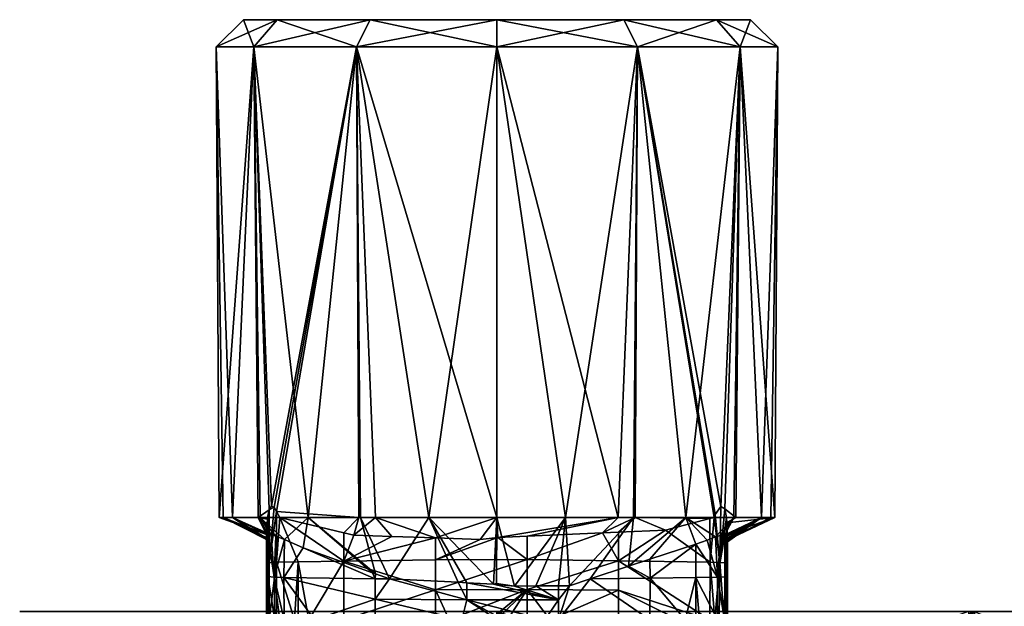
# Model space of a CAD drawing. Extents: x -0.396 to 0.142, y -0.583 to 0.022.
# Tile 255 of 256: x 0.058 to 0.094, y 0 to 0.022. Entities that reach past the tile are written whole.
import ezdxf

# ---------------------------------------------------------------- set-up
doc = ezdxf.new("R2010")
doc.units = 0
doc.layers.add('mesh', color=7, linetype='CONTINUOUS')

msp = doc.modelspace()

# ---------------------------------------------------------------- meshes
at = {"layer": 'mesh'}
mesh = msp.add_polyface(dxfattribs=at)
corners = [(0.066918, 0.003509, -0.551117), (0.069937, 0.003297, -0.548691), (0.067038, 0.003297, -0.550966), (0.06985, 0.020544, -0.54858), (0.070545, 0.003297, -0.548213), (0.064815, 0.003297, -0.555968), (0.06608, 0.020544, -0.55235), (0.066242, 0.003297, -0.552415), (0.0647, 0.020544, -0.5575), (0.065297, 0.003297, -0.560956), (0.06608, 0.020544, -0.56265), (0.06496, 0.003297, -0.557475), (0.068077, 0.003297, -0.565126), (0.06985, 0.020544, -0.56642), (0.06632, 0.003297, -0.56249), (0.069993, 0.003297, -0.566152), (0.072495, 0.003297, -0.567491), (0.06939, 0.002732, -0.550111), (0.069751, 0.002645, -0.54998), (0.06658, 0.003227, -0.551804), (0.066585, 0.003297, -0.551561), (0.06655, 0.002792, -0.553326), (0.06655, 0.002668, -0.556129), (0.06655, 0.002485, -0.560271), (0.066717, 0.002656, -0.561482), (0.07035, 0.021544, -0.549446), (0.075, 0.020544, -0.5472), (0.066946, 0.021544, -0.55285), (0.0657, 0.021544, -0.5575), (0.066946, 0.021544, -0.56215), (0.07035, 0.021544, -0.565554), (0.075, 0.021544, -0.5668), (0.075, 0.020544, -0.5678), (0.075, 0.021544, -0.5575), (0.075, 0.021544, -0.5482), (0.066642, 0.003576, -0.55148), (0.066736, 0.003706, -0.551352), (0.066826, 0.003672, -0.551233), (0.066641, 0.001634, -0.550959), (0.074996, 0.003297, -0.5472)]
mesh.append_faces([[corners[k] for k in face] for face in [(0, 1, 2, 2), (0, 3, 1, 1), (3, 4, 1, 1), (5, 6, 7, 7), (5, 8, 6, 6), (8, 9, 10, 10), (8, 11, 9, 9), (5, 11, 8, 8), (10, 12, 13, 13), (10, 14, 12, 12), (9, 14, 10, 10), (13, 15, 16, 16), (12, 15, 13, 13), (1, 17, 2, 2), (4, 18, 1, 1), (19, 7, 20, 20), (19, 21, 7, 7), (22, 5, 7, 7), (11, 23, 9, 9), (9, 24, 14, 14), (3, 25, 26, 26), (3, 27, 25, 25), (6, 27, 3, 3), (6, 28, 27, 27), (8, 28, 6, 6), (8, 29, 28, 28), (10, 29, 8, 8), (10, 30, 29, 29), (13, 30, 10, 10), (13, 31, 30, 30), (32, 31, 13, 13), (33, 25, 27, 27), (33, 34, 25, 25), (33, 29, 30, 30), (33, 28, 29, 29), (27, 28, 33, 33), (35, 36, 37, 37), (37, 38, 35, 35), (0, 38, 37, 37), (35, 20, 7, 7), (6, 36, 35, 35), (3, 36, 6, 6), (3, 37, 36, 36), (37, 3, 0, 0), (3, 39, 4, 4), (26, 39, 3, 3), (7, 6, 35, 35)]])
mesh = msp.add_polyface(dxfattribs=at)
corners = [(0.082958, 0.003297, -0.55096), (0.082811, 0.00166, -0.550451), (0.082803, 0.003257, -0.550903), (0.083004, 0.003401, -0.551017), (0.083174, 0.001648, -0.55069), (0.081178, 0.00283, -0.550295), (0.08015, 0.020544, -0.54858), (0.08015, 0.020544, -0.56642), (0.077507, 0.003297, -0.56749), (0.080006, 0.003297, -0.566152), (0.075, 0.020544, -0.5678), (0.081925, 0.003297, -0.565125), (0.08392, 0.020544, -0.56265), (0.08368, 0.003297, -0.56249), (0.079448, 0.003297, -0.54821), (0.075, 0.020544, -0.5472), (0.080063, 0.003297, -0.548692), (0.075, 0.003297, -0.567491), (0.072495, 0.003297, -0.567491), (0.06985, 0.020544, -0.56642), (0.079461, 0.002756, -0.549785), (0.078872, 0.00273, -0.54961), (0.076105, 0.00261, -0.548789), (0.082712, 0.002459, -0.561839), (0.083012, 0.002582, -0.561732), (0.082288, 0.002319, -0.561922), (0.079824, 0.001505, -0.562407), (0.07965, 0.021544, -0.565554), (0.075, 0.021544, -0.5668), (0.083054, 0.021544, -0.56215), (0.08392, 0.020544, -0.55235), (0.07965, 0.021544, -0.549446), (0.083054, 0.021544, -0.55285), (0.075, 0.021544, -0.5482), (0.07035, 0.021544, -0.549446), (0.075, 0.021544, -0.5575), (0.07035, 0.021544, -0.565554), (0.0843, 0.021544, -0.5575), (0.083208, 0.003702, -0.551278), (0.074996, 0.003297, -0.5472), (0.072746, 0.002545, -0.549101), (0.070545, 0.003297, -0.548213), (0.074388, 0.00249, -0.548619), (0.075032, 0.002564, -0.54847)]
mesh.append_faces([[corners[k] for k in face] for face in [(0, 1, 2, 2), (3, 4, 0, 0), (1, 5, 2, 2), (0, 6, 3, 3), (7, 8, 9, 9), (7, 10, 8, 8), (11, 7, 9, 9), (11, 12, 7, 7), (13, 12, 11, 11), (6, 14, 15, 15), (6, 16, 14, 14), (0, 16, 6, 6), (10, 17, 8, 8), (10, 18, 17, 17), (19, 18, 10, 10), (16, 5, 20, 20), (16, 2, 5, 5), (0, 2, 16, 16), (21, 16, 20, 20), (21, 14, 16, 16), (22, 14, 21, 21), (11, 23, 24, 24), (25, 23, 11, 11), (9, 26, 11, 11), (10, 27, 28, 28), (7, 27, 10, 10), (7, 29, 27, 27), (12, 29, 7, 7), (30, 31, 32, 32), (6, 31, 30, 30), (6, 33, 31, 31), (15, 33, 6, 6), (15, 34, 33, 33), (35, 27, 29, 29), (35, 28, 27, 27), (36, 28, 35, 35), (35, 32, 31, 31), (35, 37, 32, 32), (29, 37, 35, 35), (31, 33, 35, 35), (6, 38, 3, 3), (30, 38, 6, 6), (14, 39, 15, 15), (40, 41, 39, 39), (39, 42, 40, 40), (14, 43, 39, 39), (22, 43, 14, 14)]])
mesh = msp.add_polyface(dxfattribs=at)
corners = [(0.08345, 0.001144, -0.56052), (0.08345, -0.000456, -0.560091), (0.083451, -0.000456, -0.553902), (0.084704, 0.003297, -0.560954), (0.08392, 0.020544, -0.56265), (0.08368, 0.003297, -0.56249), (0.0853, 0.020544, -0.5575), (0.085039, 0.003297, -0.557475), (0.085185, 0.003297, -0.555965), (0.08392, 0.020544, -0.55235), (0.083758, 0.003297, -0.552415), (0.083432, 0.002647, -0.561115), (0.083434, 0.00261, -0.560913), (0.08345, 0.002399, -0.559749), (0.08345, 0.002469, -0.556179), (0.08344, 0.002538, -0.560513), (0.083423, 0.003101, -0.552319), (0.083442, 0.002679, -0.553952), (0.083414, 0.003297, -0.551559), (0.083451, 0.0025, -0.554648), (0.0843, 0.021544, -0.5575), (0.083054, 0.021544, -0.56215), (0.083054, 0.021544, -0.55285), (0.0923, -0.005988, -0.520036), (0.0923, -0.000156, -0.520036), (0.075, -0.000156, -0.5154), (0.104964, -0.005988, -0.5327), (0.104964, -0.000156, -0.5327), (0.1096, -0.005988, -0.55), (0.1096, -0.000156, -0.55), (0.104964, -0.005988, -0.5673), (0.104964, -0.000156, -0.5673), (0.0923, -0.005988, -0.579964), (0.0923, -0.000156, -0.579964), (0.075, -0.000156, -0.585), (0.086148, -0.005317, -0.582013), (0.0925, -0.000156, -0.580311), (0.105311, -0.005317, -0.5675), (0.105311, -0.000156, -0.5675), (0.108885, -0.005317, -0.554163), (0.11, -0.000156, -0.55), (0.094144, -0.005317, -0.521333), (0.0925, -0.000156, -0.519689), (0.105311, -0.000156, -0.5325), (0.105311, -0.005317, -0.5325), (0.075, -0.000156, -0.5846), (0.075, -0.000156, -0.515), (0.08335, 0.003613, -0.55147), (0.083355, 0.002661, -0.561344), (0.075001, -0.005973, -0.584651)]
mesh.append_faces([[corners[k] for k in face] for face in [(0, 1, 2, 2), (3, 4, 5, 5), (3, 6, 4, 4), (7, 6, 3, 3), (8, 6, 7, 7), (8, 9, 6, 6), (10, 9, 8, 8), (3, 11, 12, 12), (3, 13, 14, 14), (3, 15, 13, 13), (12, 15, 3, 3), (16, 8, 17, 17), (16, 10, 8, 8), (18, 10, 16, 16), (14, 7, 3, 3), (14, 8, 7, 7), (19, 8, 14, 14), (19, 17, 8, 8), (4, 20, 21, 21), (6, 20, 4, 4), (6, 22, 20, 20), (9, 22, 6, 6), (23, 24, 25, 25), (26, 27, 24, 24), (28, 29, 27, 27), (30, 31, 29, 29), (32, 33, 31, 31), (34, 35, 36, 36), (37, 38, 36, 36), (39, 40, 38, 38), (41, 42, 43, 43), (40, 44, 43, 43), (27, 42, 24, 24), (27, 43, 42, 42), (29, 43, 27, 27), (29, 40, 43, 43), (31, 40, 29, 29), (31, 38, 40, 40), (33, 38, 31, 31), (33, 36, 38, 38), (45, 36, 33, 33), (45, 34, 36, 36), (24, 42, 46, 46), (10, 18, 47, 47), (10, 47, 9, 9), (3, 48, 11, 11), (5, 48, 3, 3), (49, 45, 33, 33)]])
mesh = msp.add_polyface(dxfattribs=at)
corners = [(0.083401, -0.00621, -0.548966), (0.083333, -0.000456, -0.550346), (0.083376, -0.000456, -0.550514), (0.083445, -0.000456, -0.550784), (0.083447, -0.000456, -0.551366), (0.08345, -0.006277, -0.549806), (0.08315, -0.000456, -0.550148), (0.083174, -0.00618, -0.548592), (0.082988, -0.000456, -0.549973), (0.08345, -0.006412, -0.551516), (0.083451, -0.000456, -0.553902), (0.08345, -0.000456, -0.560091), (0.08345, 0.001144, -0.56052), (0.08344, 0.002538, -0.560513), (0.083434, 0.00261, -0.560913), (0.08345, 0.002399, -0.559749), (0.08345, 0.001497, -0.553635), (0.08345, 0.002469, -0.556179), (0.083451, 0.0025, -0.554648), (0.083432, 0.002647, -0.561115), (0.083359, 0.001123, -0.560933), (0.083204, 0.00264, -0.56158), (0.083012, 0.002582, -0.561732), (0.083087, 0.001105, -0.561282), (0.083174, 0.001648, -0.55069), (0.083401, 0.001628, -0.551066), (0.083414, 0.003297, -0.551559), (0.08345, 0.001585, -0.551913), (0.083423, 0.003101, -0.552319), (0.083442, 0.002679, -0.553952), (0.08345, -0.000456, -0.552849), (0.082811, 0.00166, -0.550451), (0.08345, -0.000456, -0.553112), (0.08368, 0.003297, -0.56249), (0.081925, 0.003297, -0.565125), (0.08345, -0.006954, -0.55835), (0.083342, -0.000456, -0.560544), (0.083355, 0.002661, -0.561344), (0.083004, 0.003401, -0.551017), (0.083208, 0.003702, -0.551278), (0.08335, 0.003613, -0.55147), (0.083087, -0.000456, -0.560864), (0.08392, 0.020544, -0.55235)]
mesh.append_faces([[corners[k] for k in face] for face in [(0, 1, 2, 2), (3, 0, 2, 2), (4, 5, 3, 3), (6, 7, 8, 8), (9, 10, 11, 11), (12, 13, 14, 14), (12, 15, 13, 13), (16, 15, 12, 12), (16, 17, 15, 15), (18, 17, 16, 16), (19, 12, 14, 14), (19, 20, 12, 12), (21, 22, 23, 23), (24, 1, 6, 6), (24, 25, 1, 1), (26, 25, 24, 24), (26, 27, 25, 25), (28, 27, 26, 26), (28, 16, 27, 27), (29, 16, 28, 28), (29, 18, 16, 16), (25, 2, 1, 1), (25, 3, 2, 2), (27, 3, 25, 25), (27, 4, 3, 3), (16, 4, 27, 27), (16, 30, 4, 4), (8, 24, 6, 6), (8, 31, 24, 24), (16, 32, 30, 30), (16, 10, 32, 32), (12, 10, 16, 16), (20, 11, 12, 12), (33, 22, 21, 21), (34, 22, 33, 33), (35, 11, 36, 36), (37, 20, 19, 19), (23, 37, 21, 21), (38, 39, 24, 24), (26, 24, 40, 40), (24, 39, 40, 40), (20, 23, 36, 36), (20, 37, 23, 23), (23, 41, 36, 36), (20, 36, 11, 11), (42, 40, 39, 39), (33, 21, 37, 37)]])
mesh = msp.add_polyface(dxfattribs=at)
corners = [(0.066826, 0.001109, -0.561203), (0.066897, 0.002613, -0.561673), (0.066717, 0.002656, -0.561482), (0.067207, 0.002481, -0.561756), (0.067189, 0.001097, -0.561441), (0.067898, 0.002186, -0.56194), (0.066562, 0.002527, -0.560508), (0.06655, 0.001172, -0.55998), (0.066599, 0.001128, -0.560827), (0.06655, 0.002485, -0.560271), (0.06655, 0.00126, -0.558258), (0.06655, 0.002792, -0.553326), (0.06655, 0.001613, -0.551371), (0.06655, 0.002668, -0.556129), (0.06655, 0.002558, -0.558608), (0.066585, 0.003297, -0.551561), (0.066641, 0.001634, -0.550959), (0.06658, 0.003227, -0.551804), (0.066918, 0.003509, -0.551117), (0.066913, 0.001652, -0.550611), (0.067038, 0.003297, -0.550966), (0.069389, 0.001692, -0.549828), (0.069751, 0.002645, -0.54998), (0.071146, 0.002598, -0.549571), (0.06939, 0.002732, -0.550111), (0.067711, 0.001668, -0.5503), (0.072746, 0.002545, -0.549101), (0.072747, 0.00174, -0.548885), (0.069937, 0.003297, -0.548691), (0.070545, 0.003297, -0.548213), (0.066242, 0.003297, -0.552415), (0.06496, 0.003297, -0.557475), (0.064815, 0.003297, -0.555968), (0.065297, 0.003297, -0.560956), (0.068077, 0.003297, -0.565126), (0.06632, 0.003297, -0.56249), (0.07054, 0.00123, -0.562436), (0.069993, 0.003297, -0.566152), (0.070439, 0.001267, -0.562417), (0.0666, 0.002658, -0.561236), (0.066642, 0.003576, -0.55148), (0.072495, 0.003297, -0.567491), (0.071064, 0.001041, -0.562535), (0.073573, 0.000917, -0.563215)]
mesh.append_faces([[corners[k] for k in face] for face in [(0, 1, 2, 2), (0, 3, 1, 1), (4, 3, 0, 0), (4, 5, 3, 3), (6, 7, 8, 8), (9, 7, 6, 6), (10, 11, 12, 12), (10, 13, 11, 11), (14, 13, 10, 10), (12, 15, 16, 16), (12, 17, 15, 15), (11, 17, 12, 12), (18, 19, 16, 16), (20, 19, 18, 18), (21, 22, 23, 23), (9, 10, 7, 7), (9, 14, 10, 10), (21, 24, 22, 22), (21, 20, 24, 24), (25, 20, 21, 21), (25, 19, 20, 20), (21, 26, 27, 27), (23, 26, 21, 21), (28, 22, 24, 24), (29, 23, 22, 22), (26, 23, 29, 29), (13, 30, 11, 11), (31, 32, 13, 13), (33, 9, 6, 6), (31, 14, 9, 9), (13, 14, 31, 31), (3, 5, 34, 34), (35, 3, 34, 34), (35, 1, 3, 3), (35, 2, 1, 1), (34, 36, 37, 37), (34, 38, 36, 36), (5, 38, 34, 34), (6, 8, 39, 39), (16, 15, 40, 40), (0, 39, 8, 8), (2, 39, 0, 0), (33, 6, 39, 39), (33, 39, 2, 2), (41, 42, 43, 43), (41, 37, 42, 42), (37, 36, 42, 42)]])
mesh = msp.add_polyface(dxfattribs=at)
corners = [(0.083087, 0.001105, -0.561282), (0.082712, 0.002459, -0.561839), (0.082288, 0.002319, -0.561922), (0.083012, 0.002582, -0.561732), (0.079824, 0.001505, -0.562407), (0.078421, 0.001042, -0.562683), (0.080611, 0.001065, -0.562064), (0.077253, 0.00028, -0.56281), (0.074873, 0.000854, -0.563567), (0.073897, 0.000901, -0.563302), (0.075642, 0.000778, -0.563402), (0.076423, 0.000783, -0.563182), (0.073573, 0.000917, -0.563215), (0.073896, 0.000272, -0.563136), (0.072746, 0.002545, -0.549101), (0.074388, 0.00249, -0.548619), (0.072747, 0.00174, -0.548885), (0.079461, 0.001708, -0.549505), (0.079461, 0.002756, -0.549785), (0.081178, 0.00283, -0.550295), (0.078872, 0.00273, -0.54961), (0.076104, 0.001757, -0.548562), (0.076105, 0.00261, -0.548789), (0.082958, 0.003297, -0.55096), (0.083174, 0.001648, -0.55069), (0.082811, 0.00166, -0.550451), (0.082289, 0.001089, -0.561593), (0.080606, 0.001764, -0.562253), (0.077254, 0.000788, -0.562947), (0.07766, 0.000791, -0.562832), (0.08061, -0.000456, -0.561655), (0.081895, -0.000456, -0.561289), (0.076104, 0.000651, -0.548266), (0.079461, 0.000626, -0.549215), (0.072747, 0.000642, -0.548591), (0.077507, 0.003297, -0.56749), (0.075, 0.003297, -0.567491), (0.072495, 0.003297, -0.567491), (0.080006, 0.003297, -0.566152), (0.081925, 0.003297, -0.565125), (0.074988, 0.000879, -0.563611), (0.075032, 0.002564, -0.54847), (0.082809, -0.000456, -0.54989), (0.074996, 0.003297, -0.5472)]
mesh.append_faces([[corners[k] for k in face] for face in [(0, 1, 2, 2), (0, 3, 1, 1), (4, 5, 6, 6), (7, 8, 9, 9), (7, 10, 8, 8), (7, 11, 10, 10), (9, 12, 13, 13), (14, 15, 16, 16), (17, 18, 19, 19), (17, 20, 18, 18), (21, 20, 17, 17), (21, 22, 20, 20), (23, 24, 25, 25), (2, 26, 0, 0), (2, 6, 26, 26), (27, 6, 2, 2), (27, 4, 6, 6), (7, 28, 11, 11), (7, 29, 28, 28), (30, 6, 5, 5), (31, 26, 6, 6), (32, 17, 33, 33), (32, 21, 17, 17), (34, 21, 32, 32), (34, 16, 21, 21), (25, 17, 19, 19), (10, 35, 36, 36), (11, 35, 10, 10), (37, 8, 36, 36), (37, 9, 8, 8), (12, 9, 37, 37), (35, 29, 38, 38), (35, 28, 29, 29), (11, 28, 35, 35), (39, 27, 2, 2), (39, 4, 27, 27), (38, 5, 4, 4), (29, 5, 38, 38), (8, 10, 40, 40), (16, 41, 21, 21), (16, 15, 41, 41), (41, 22, 21, 21), (42, 17, 25, 25), (42, 33, 17, 17), (43, 41, 15, 15), (10, 36, 40, 40), (36, 8, 40, 40)]])
mesh = msp.add_polyface(dxfattribs=at)
corners = [(0.068304, -0.000456, -0.561348), (0.070539, -0.003778, -0.561094), (0.070539, -0.000456, -0.561984), (0.072747, -0.000456, -0.548299), (0.072747, -0.003247, -0.547549), (0.06939, -0.000456, -0.549255), (0.070539, 0.001048, -0.562387), (0.07054, 0.00123, -0.562436), (0.070439, 0.001267, -0.562417), (0.066826, 0.001109, -0.561203), (0.066599, 0.001128, -0.560827), (0.066849, -0.000456, -0.560761), (0.066682, -0.000456, -0.560591), (0.06662, -0.000456, -0.560395), (0.06655, 0.001172, -0.55998), (0.066561, -0.000456, -0.560207), (0.066557, -0.000456, -0.559544), (0.066551, -0.000456, -0.558309), (0.06655, 0.00126, -0.558258), (0.06655, -0.000456, -0.557798), (0.066549, -0.000456, -0.556263), (0.06655, 0.001613, -0.551371), (0.06655, -0.000456, -0.551165), (0.07371, -0.000456, -0.562887), (0.070539, 0.000296, -0.562186), (0.073896, 0.000272, -0.563136), (0.067035, -0.000456, -0.56095), (0.067189, 0.001097, -0.561441), (0.067898, 0.002186, -0.56194), (0.067578, -0.000456, -0.549767), (0.066913, 0.001652, -0.550611), (0.067711, 0.001668, -0.5503), (0.06771, -0.000456, -0.54973), (0.068107, -0.000456, -0.54962), (0.069389, 0.001692, -0.549828), (0.072747, 0.000642, -0.548591), (0.072747, 0.00174, -0.548885), (0.066586, -0.000456, -0.550821), (0.066913, -0.000456, -0.550046), (0.0577, -0.000156, -0.579964), (0.075, -0.000156, -0.585), (0.075, -0.000156, -0.5846), (0.0575, -0.000156, -0.580311), (0.075, -0.000156, -0.5154), (0.075, -0.000156, -0.515), (0.0575, -0.000156, -0.519689), (0.071064, 0.001041, -0.562535), (0.073573, 0.000917, -0.563215), (0.067191, -0.000456, -0.561021), (0.066648, -0.000456, -0.550405), (0.066641, 0.001634, -0.550959)]
mesh.append_faces([[corners[k] for k in face] for face in [(0, 1, 2, 2), (3, 4, 5, 5), (6, 7, 8, 8), (9, 10, 11, 11), (10, 12, 11, 11), (10, 13, 12, 12), (14, 13, 10, 10), (14, 15, 13, 13), (16, 15, 14, 14), (14, 17, 16, 16), (14, 18, 17, 17), (18, 19, 17, 17), (18, 20, 19, 19), (21, 20, 18, 18), (21, 22, 20, 20), (23, 24, 2, 2), (23, 25, 24, 24), (11, 26, 9, 9), (24, 0, 2, 2), (24, 27, 0, 0), (6, 27, 24, 24), (6, 28, 27, 27), (8, 28, 6, 6), (29, 30, 31, 31), (31, 32, 29, 29), (31, 33, 32, 32), (34, 33, 31, 31), (34, 5, 33, 33), (35, 5, 34, 34), (35, 3, 5, 5), (34, 36, 35, 35), (21, 37, 22, 22), (29, 38, 30, 30), (39, 40, 41, 41), (39, 42, 40, 40), (43, 44, 45, 45), (6, 46, 7, 7), (24, 46, 6, 6), (25, 46, 24, 24), (25, 47, 46, 46), (27, 48, 0, 0), (9, 48, 27, 27), (9, 26, 48, 48), (21, 49, 37, 37), (50, 49, 21, 21), (30, 49, 50, 50), (30, 38, 49, 49)]])
mesh = msp.add_polyface(dxfattribs=at)
corners = [(0.079461, -0.006087, -0.547416), (0.079461, -0.008903, -0.546662), (0.076104, -0.008792, -0.545736), (0.077253, -0.010496, -0.559923), (0.07957, -0.011456, -0.559007), (0.080611, -0.007075, -0.559883), (0.082952, -0.011456, -0.547004), (0.082811, -0.006162, -0.548355), (0.083174, -0.00618, -0.548592), (0.082289, -0.007038, -0.559415), (0.082421, -0.000456, -0.561143), (0.08229, -0.000456, -0.56118), (0.083087, -0.007014, -0.559107), (0.080606, -0.01176, -0.558612), (0.081895, -0.000456, -0.561289), (0.077253, -0.003803, -0.561716), (0.08061, -0.000456, -0.561655), (0.077253, -0.000456, -0.562611), (0.077253, -0.00715, -0.560819), (0.079461, -0.003271, -0.548171), (0.076104, -0.006013, -0.54648), (0.082988, -0.000456, -0.549973), (0.079461, -0.000456, -0.548926), (0.081653, -0.000456, -0.54955), (0.082804, -0.011456, -0.546961), (0.076946, -0.000456, -0.548209), (0.083087, -0.000456, -0.560864), (0.082289, 0.001089, -0.561593), (0.083087, 0.001105, -0.561282), (0.078421, 0.001042, -0.562683), (0.080611, 0.001065, -0.562064), (0.079461, 0.000626, -0.549215), (0.086193, -0.006129, -0.582299), (0.086148, -0.005317, -0.582013), (0.075, -0.005317, -0.585), (0.075, -0.006613, -0.584525), (0.075, -0.006743, -0.584402), (0.085958, -0.006743, -0.581466), (0.082206, -0.006743, -0.517529), (0.076217, -0.006613, -0.515497), (0.082529, -0.006613, -0.516306), (0.082606, -0.006015, -0.515958), (0.075, -0.005317, -0.515), (0.082332, -0.005317, -0.516965), (0.0923, -0.005988, -0.520036), (0.075, -0.000156, -0.5154), (0.075, -0.005988, -0.5154), (0.075, -0.000156, -0.585), (0.0925, -0.000156, -0.519689), (0.075, -0.000156, -0.515), (0.0923, -0.000156, -0.520036), (0.083082, -0.012476, -0.557637), (0.082809, -0.000456, -0.54989), (0.082811, 0.00166, -0.550451), (0.075001, -0.005973, -0.584651), (0.086279, -0.006613, -0.58263)]
mesh.append_faces([[corners[k] for k in face] for face in [(0, 1, 2, 2), (3, 4, 5, 5), (6, 7, 8, 8), (9, 10, 11, 11), (9, 12, 10, 10), (9, 5, 13, 13), (9, 14, 5, 5), (11, 14, 9, 9), (15, 16, 17, 17), (15, 18, 16, 16), (5, 18, 3, 3), (5, 16, 18, 18), (14, 16, 5, 5), (19, 0, 20, 20), (21, 8, 7, 7), (22, 23, 7, 7), (0, 24, 1, 1), (0, 7, 24, 24), (19, 7, 0, 0), (19, 22, 7, 7), (25, 22, 19, 19), (12, 26, 10, 10), (27, 10, 26, 26), (28, 27, 26, 26), (16, 29, 17, 17), (14, 30, 16, 16), (11, 27, 14, 14), (11, 10, 27, 27), (31, 22, 25, 25), (23, 22, 31, 31), (32, 33, 34, 34), (35, 36, 37, 37), (38, 39, 40, 40), (41, 40, 39, 39), (41, 42, 43, 43), (44, 45, 46, 46), (47, 34, 33, 33), (48, 43, 49, 49), (50, 49, 45, 45), (13, 51, 9, 9), (51, 12, 9, 9), (21, 7, 52, 52), (7, 23, 52, 52), (52, 53, 21, 21), (52, 23, 31, 31), (32, 34, 54, 54), (54, 35, 55, 55)]])
mesh = msp.add_polyface(dxfattribs=at)
corners = [(0.076104, -0.003234, -0.547225), (0.076104, -0.000456, -0.547969), (0.076946, -0.000456, -0.548209), (0.073896, -0.003815, -0.56204), (0.075013, -0.000456, -0.563253), (0.07371, -0.000456, -0.562887), (0.075255, -0.000456, -0.563184), (0.077253, -0.003803, -0.561716), (0.076753, -0.000456, -0.562753), (0.077253, -0.000456, -0.562611), (0.077253, -0.00715, -0.560819), (0.073896, -0.007175, -0.56114), (0.070539, -0.003778, -0.561094), (0.070539, -0.000456, -0.561984), (0.077253, -0.010496, -0.559923), (0.073896, -0.010535, -0.56024), (0.076104, -0.006013, -0.54648), (0.076104, -0.008792, -0.545736), (0.072747, -0.00883, -0.546053), (0.079461, -0.006087, -0.547416), (0.075391, -0.000456, -0.547765), (0.074981, -0.000456, -0.547658), (0.074735, -0.000456, -0.547729), (0.073241, -0.000456, -0.548158), (0.072747, -0.003247, -0.547549), (0.072747, -0.006038, -0.546801), (0.072747, -0.000456, -0.548299), (0.079461, -0.003271, -0.548171), (0.079461, -0.008903, -0.546662), (0.079456, -0.011456, -0.545993), (0.077253, 0.00028, -0.56281), (0.073897, 0.000901, -0.563302), (0.073896, 0.000272, -0.563136), (0.07766, 0.000791, -0.562832), (0.078421, 0.001042, -0.562683), (0.072747, 0.000642, -0.548591), (0.076104, 0.000651, -0.548266), (0.079461, 0.000626, -0.549215), (0.082606, -0.006015, -0.515958), (0.076217, -0.006613, -0.515497), (0.069811, -0.006015, -0.515507), (0.075, -0.005317, -0.515), (0.075, -0.006743, -0.515598), (0.069864, -0.006613, -0.515859), (0.082206, -0.006743, -0.517529), (0.075, -0.000156, -0.515), (0.082332, -0.005317, -0.516965)]
mesh.append_faces([[corners[k] for k in face] for face in [(0, 1, 2, 2), (3, 4, 5, 5), (3, 6, 4, 4), (7, 6, 3, 3), (7, 8, 6, 6), (9, 8, 7, 7), (3, 10, 7, 7), (3, 11, 10, 10), (12, 11, 3, 3), (13, 3, 5, 5), (14, 11, 15, 15), (14, 10, 11, 11), (16, 17, 18, 18), (16, 19, 17, 17), (0, 20, 1, 1), (0, 21, 20, 20), (22, 21, 0, 0), (0, 23, 22, 22), (0, 24, 23, 23), (25, 24, 0, 0), (26, 23, 24, 24), (25, 16, 18, 18), (0, 16, 25, 25), (0, 27, 16, 16), (2, 27, 0, 0), (28, 29, 17, 17), (30, 31, 32, 32), (4, 32, 5, 5), (4, 6, 32, 32), (8, 32, 6, 6), (8, 30, 32, 32), (9, 30, 8, 8), (9, 33, 30, 30), (9, 34, 33, 33), (23, 35, 36, 36), (36, 22, 23, 23), (36, 21, 22, 22), (20, 21, 36, 36), (23, 26, 35, 35), (36, 1, 20, 20), (36, 2, 1, 1), (37, 2, 36, 36), (38, 39, 40, 40), (40, 41, 38, 38), (39, 42, 43, 43), (44, 42, 39, 39), (45, 46, 41, 41)]])

doc.saveas('drawing.dxf')
